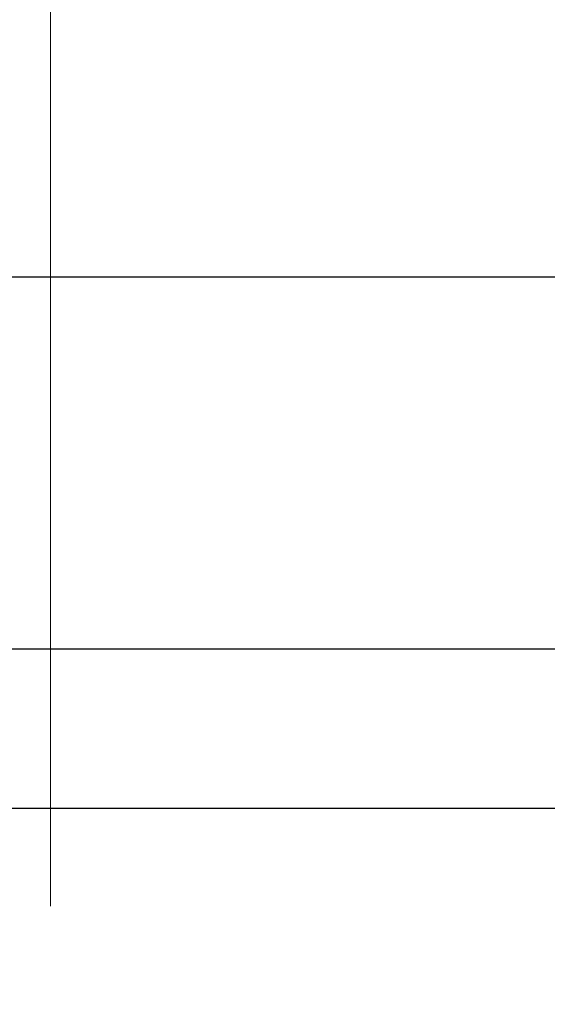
# Model space of a CAD drawing. Header units: millimetres. Extents: x 0 to 1300, y 0 to 891.
# Tile 49 of 148: x 187 to 197, y 531 to 550. Entities that reach past the tile are written whole.
import ezdxf

# ---------------------------------------------------------------- set-up
doc = ezdxf.new("R2010")
doc.units = ezdxf.units.MM
doc.header["$LTSCALE"] = 0.545669
doc.linetypes.add('CENTER', pattern=[50.8, 31.75, -6.35, 6.35, -6.35])
doc.layers.add('NoLayerName_001', color=7, linetype='Continuous')

msp = doc.modelspace()

# ---------------------------------------------------------------- linework, layer by layer
at = {"layer": 'NoLayerName_001', "color": 4, "linetype": 'CENTER', "lineweight": 13}
msp.add_line((187.5, 450), (187.5, 596.5), dxfattribs=at)
at = {"layer": 'NoLayerName_001', "color": 7, "linetype": 'Continuous', "lineweight": 25}
for p, q in [((166.5, 545), (197.20926602, 545)), ((166.5, 538), (208.5, 538)), ((166.5, 538), (208.5, 538)), ((228.80675, 535), (145.506375, 535))]:
    msp.add_line(p, q, dxfattribs=at)

doc.saveas('drawing.dxf')
